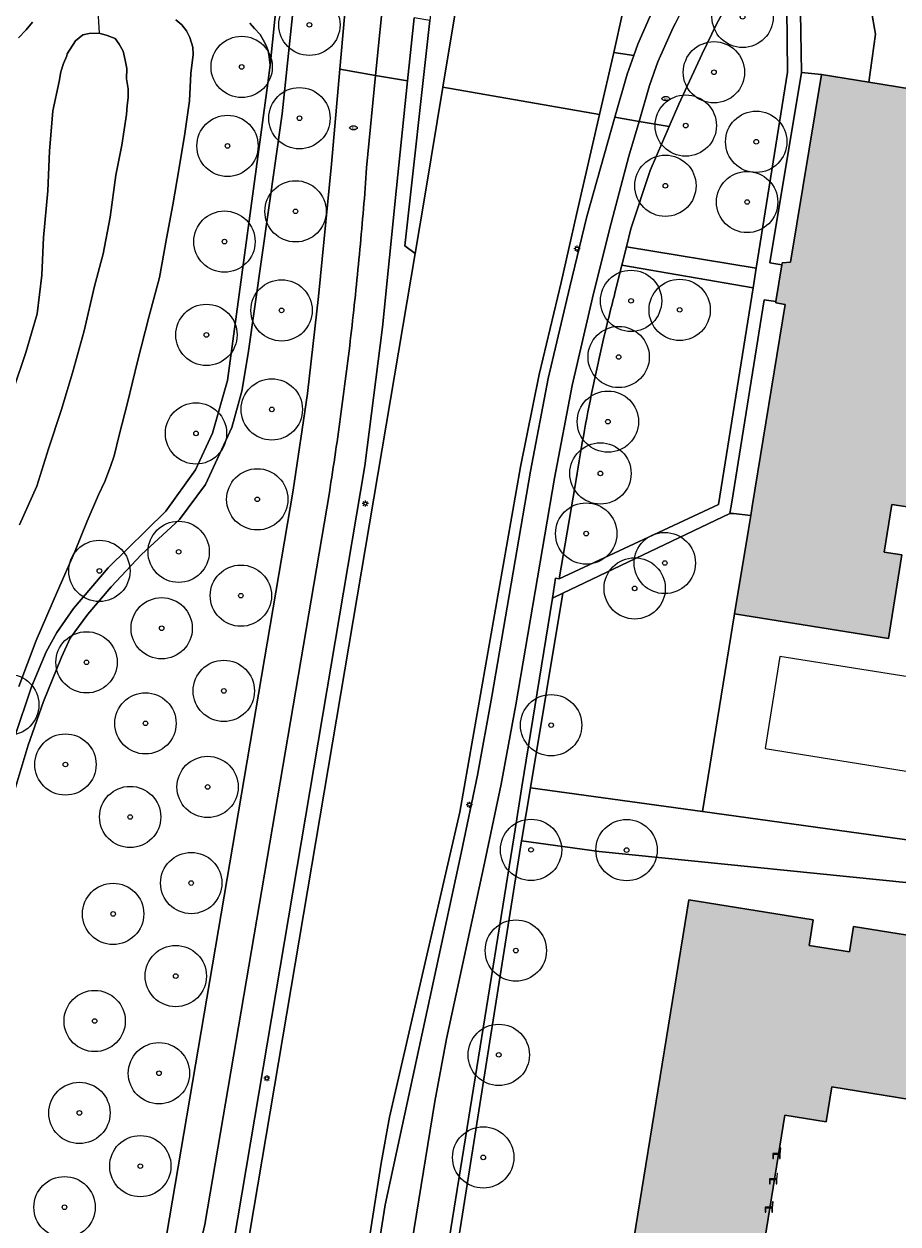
# Model space of a CAD drawing. Header units: metres. Extents: x 187482 to 189800, y 333582 to 335019.
# Tile 193 of 256: x 189253 to 189325, y 334227 to 334325. Entities that reach past the tile are written whole.
import ezdxf
from ezdxf.enums import TextEntityAlignment as Align

# ---------------------------------------------------------------- set-up
doc = ezdxf.new("R2010")
doc.units = ezdxf.units.M
doc.layers.get('0').update_dxf_attribs({"color": 252, "lineweight": 18})
for name, color, linetype, lineweight in [('B-WE-GR-BEPLANTING_CULTUUR_HEESTERS-GV', 252, 'Continuous', 18), ('B-WE-GR-BEPLANTING_CULTUUR_ROOS-GV', 252, 'Continuous', 18), ('B-WE-GR-BOOM-S', 252, 'Continuous', 18), ('B-WE-IE-MEUBILAIR-S', 252, 'Continuous', 18), ('B-WE-IE-MEUBILAIR_WEGMEUBILAIR-S', 252, 'Continuous', 18), ('B-WE-KW-KUNSTWERK_DUIKER-G', 252, 'Continuous', 18), ('B-WE-OG-BEBOUWING-GV', 252, 'Continuous', 18), ('B-WE-OG-BEBOUWING_LUIFEL-GV', 252, 'Continuous', 18), ('B-WE-OG-TERREIN_BEGROEID-GV', 252, 'Continuous', 18), ('B-WE-OG-TERREIN_OEVER-GV', 252, 'Continuous', 18), ('B-WE-OG-WATER_GREPPEL-GV', 252, 'Continuous', 18), ('B-WE-OG-WEG-GV', 252, 'Continuous', 18), ('B-WE-VH-GESLOTENVERHARDING_ASFALT-GV', 252, 'Continuous', 18), ('B-WE-VH-HALFVERHARDING_GRIND-GV', 252, 'Continuous', 18), ('B-WE-VH-HALFVERHARDING_PUIN-GV', 252, 'Continuous', 18), ('B-WE-VH-OPENVERHARDING_TEGEL-GV', 252, 'Continuous', 18)]:
    doc.layers.add(name, color=color, linetype=linetype, lineweight=lineweight)
doc.layers.add('B-WE-OG-BEBOUWING-V', color=7, linetype='Continuous', lineweight=18, true_color=0xf0f0f0)
doc.styles.add('NLCS-ISO', font='NLCS-ISO.ttf')

# ---------------------------------------------------------------- blocks, each defined once
blk = doc.blocks.new('SIE-MEUBILAIR_PAAL_LICHTMAST-SO')
for points in [[(-0.62, 0), (-1, 0)], [(-0.71, 0.71), (-0.44, 0.44)], [(0, 1), (0, 0.62)], [(0.44, 0.44), (0.71, 0.71)], [(1, 0), (0.62, 0)], [(-0.71, -0.71), (-0.44, -0.44)], [(0, -0.62), (0, -1)], [(0.44, -0.44), (0.71, -0.71)]]:
    blk.add_lwpolyline(points)
blk.add_circle((0, 0), 0.5)
blk = doc.blocks.new('SIE-MEUBILAIR_PUT_BRANDKRAAN-SO')
blk.add_ellipse((0, 0), major_axis=(1.25, 0), ratio=0.54)
at = {"style": 'NLCS-ISO'}
blk.add_text('bk', height=0.75, dxfattribs=at).set_placement((0.03, 0), align=Align.MIDDLE_CENTER)
blk = doc.blocks.new('SIE-WEG_ZITBANK-SO')
at = {"color": 0, "linetype": 'ByBlock', "lineweight": 18}
blk.add_lwpolyline([(-0.91, -1.63), (-0.91, -0.2), (1.09, -0.2), (1.09, -1.63), (1.29, -1.63), (1.29, -0.21), (1.54, 1.78), (1.33, 1.78), (1.11, 0), (-1.11, 0), (-1.11, -1.63)], close=True, dxfattribs=at)
blk = doc.blocks.new('SGR-BOOM_GBKN-SO')
at = {"color": 0, "linetype": 'ByBlock', "lineweight": 18}
for radius in [2, 0.15]:
    blk.add_circle((0, 0), radius, dxfattribs=at)

msp = doc.modelspace()

# ---------------------------------------------------------------- hatches: boundary and pattern name
at = {"layer": 'B-WE-OG-BEBOUWING-V'}
h = msp.add_hatch(color=256, dxfattribs=at)
h.dxf.hatch_style = 1
h.paths.add_polyline_path([(189387.776, 334312.021), (189339.05, 334319.928), (189338.454, 334316.425), (189333.742, 334317.156), (189329.214, 334317.859), (189329.383, 334318.844), (189322.196, 334320.008), (189318.322, 334320.636), (189315.796, 334305.313), (189315.119, 334305.27), (189315.093, 334305.109), (189314.619, 334302.124), (189314.6, 334302.005), (189315.361, 334301.876), (189312.674, 334285.373), (189312.558, 334284.664), (189312.371, 334283.515), (189311.25, 334276.631), (189323.81, 334274.624), (189324.899, 334281.438), (189323.447, 334281.67), (189324.067, 334285.551), (189325.519, 334285.319), (189325.984, 334288.232), (189333.736, 334286.994), (189336.101, 334301.806), (189384.882, 334293.998), (189384.983, 334294.626), (189385.999, 334300.955)], flags=17)
h = msp.add_hatch(color=256, dxfattribs=at)
h.dxf.hatch_style = 1
h.paths.add_polyline_path([(189325.523, 334190.659), (189311.282, 334197), (189311.724, 334199.736), (189312.131, 334202.252), (189312.842, 334202.137), (189313.052, 334203.43), (189313.348, 334203.382), (189313.503, 334204.338), (189314.066, 334207.811), (189314.132, 334208.219), (189310.973, 334208.731), (189313.124, 334222.005), (189313.509, 334224.38), (189313.513, 334224.404), (189313.572, 334224.767), (189315.349, 334235.729), (189318.705, 334235.185), (189319.166, 334238.028), (189344.966, 334233.846), (189347.323, 334233.465), (189346.744, 334229.893), (189360.115, 334227.726), (189360.855, 334232.293), (189360.569, 334232.339), (189360.844, 334234.044), (189361.121, 334233.999), (189362.817, 334244.326), (189327.557, 334250.041), (189320.952, 334251.112), (189320.616, 334249.039), (189317.319, 334249.573), (189317.655, 334251.646), (189307.507, 334253.289), (189300.857, 334212.208), (189300.593, 334210.578), (189300.198, 334210.616), (189300.149, 334210.334), (189300.099, 334210.052), (189299.532, 334206.817), (189299.475, 334206.491), (189299.356, 334205.812), (189299.851, 334205.733), (189299.538, 334203.783), (189298.88, 334199.679), (189293.213, 334200.588), (189291.709, 334191.198), (189291.069, 334187.207), (189300.92, 334185.604), (189301.307, 334185.541), (189301.702, 334187.969), (189301.485, 334188.005), (189301.827, 334190.107), (189303.815, 334189.783), (189303.775, 334189.534), (189305.859, 334188.472), (189311.003, 334185.852), (189320.772, 334180.876), (189320.055, 334179.468), (189320.518, 334179.232), (189320.377, 334178.956), (189338.797, 334169.568), (189338.902, 334169.515), (189339.129, 334169.96), (189339.423, 334169.81), (189347.151, 334184.958), (189337.496, 334189.875), (189337.412, 334189.918), (189335.522, 334186.207)], flags=17)

# ---------------------------------------------------------------- linework, layer by layer
at = {"layer": 'B-WE-GR-BEPLANTING_CULTUUR_HEESTERS-GV', "flags": 128}
for points in [[(189301.396, 334322.435), (189303.024, 334322.194), (189303.347, 334323.101), (189304.329, 334325.339), (189305.28, 334327.12), (189307.769, 334331.567), (189303.664, 334332.614), (189303.61, 334332.421)], [(189316.691, 334320.808), (189318.322, 334320.636), (189322.196, 334320.008), (189322.736, 334323.931), (189322.392, 334325.943), (189320.822, 334326.826), (189318.908, 334327.17), (189316.584, 334327.364)], [(189303.024, 334322.194), (189301.396, 334322.435), (189300.233, 334317.372), (189298.361, 334309.22), (189297.095, 334303.675), (189295.309, 334296.17), (189293.771, 334288.611), (189288.831, 334260.437), (189283.09, 334235.549), (189282.407, 334231.806), (189278.38, 334206.211), (189277.559, 334201.196), (189278.41, 334201.033), (189282.755, 334228.4), (189288.936, 334257.093), (189290.274, 334263.469), (189291.433, 334269.88), (189294.602, 334288.281), (189296.035, 334295.837), (189297.808, 334303.321), (189299.195, 334309.057), (189301.486, 334317.153), (189302.481, 334320.669)], [(189318.322, 334320.636), (189316.691, 334320.808), (189314.116, 334305.278), (189315.093, 334305.109), (189315.119, 334305.27), (189315.796, 334305.313)], [(189311.007, 334285.744), (189310.857, 334284.813), (189311.169, 334284.813), (189312.558, 334284.664), (189312.674, 334285.373), (189315.361, 334301.876), (189314.6, 334302.005), (189314.619, 334302.124), (189313.667, 334302.254)], [(189311.25, 334276.631), (189312.371, 334283.515), (189312.558, 334284.664), (189311.169, 334284.813), (189310.857, 334284.813), (189297.246, 334278.32), (189294.597, 334262.428), (189308.621, 334260.486)], [(189296.38, 334277.907), (189293.902, 334262.51), (189293.258, 334258.508), (189285.846, 334212.441), (189285.844, 334212.431), (189286.588, 334212.322), (189287.813, 334219.976), (189289.037, 334227.63), (189293.875, 334258.091), (189293.898, 334258.237), (189294.597, 334262.428), (189297.246, 334278.32)], [(189293.875, 334258.091), (189300.195, 334257.236), (189328.165, 334254.405), (189328.83, 334257.687), (189308.621, 334260.486), (189294.597, 334262.428), (189293.898, 334258.237)]]:
    msp.add_lwpolyline(points, close=True, dxfattribs=at)
for points in [[(189285.106, 334325.273), (189284.573, 334320.11), (189283.675, 334311.392), (189282.518, 334300.028), (189281.094, 334288.695), (189270.375, 334225.236), (189268.682, 334220.041), (189267.225, 334216.31), (189265.969, 334212.751), (189265.339, 334210.503), (189266.724, 334210.151)], [(189270.563, 334221.124), (189271.342, 334224.076), (189285.18, 334306.037), (189284.351, 334306.647), (189286.382, 334325.052), (189285.106, 334325.273)]]:
    msp.add_lwpolyline(points, dxfattribs=at)
at = {"layer": 'B-WE-GR-BEPLANTING_CULTUUR_ROOS-GV', "flags": 128}
msp.add_lwpolyline([(189287.48, 334335.001), (189286.382, 334325.052), (189284.351, 334306.647), (189285.18, 334306.037), (189286.022, 334311.026), (189287.451, 334319.607), (189289.933, 334334.511)], close=True, dxfattribs=at)
at = {"layer": 'B-WE-KW-KUNSTWERK_DUIKER-G', "flags": 128}
msp.add_lwpolyline([(189259.279, 334326.293), (189259.407, 334324.011)], dxfattribs=at)
at = {"layer": 'B-WE-OG-BEBOUWING-GV', "flags": 128}
for points in [[(189329.383, 334318.844), (189322.196, 334320.008), (189318.322, 334320.636), (189315.796, 334305.313), (189315.119, 334305.27), (189315.093, 334305.109), (189314.619, 334302.124), (189314.6, 334302.005), (189315.361, 334301.876), (189312.674, 334285.373), (189312.558, 334284.664), (189312.371, 334283.515), (189311.25, 334276.631), (189323.81, 334274.624), (189324.899, 334281.438), (189323.447, 334281.67), (189324.067, 334285.551), (189325.519, 334285.319)], [(189327.557, 334250.041), (189320.952, 334251.112), (189320.616, 334249.039), (189317.319, 334249.573), (189317.655, 334251.646), (189307.507, 334253.289), (189300.857, 334212.208)], [(189325.523, 334190.659), (189311.282, 334197), (189311.724, 334199.736), (189312.131, 334202.252), (189312.842, 334202.137), (189313.052, 334203.43), (189313.348, 334203.382), (189313.503, 334204.338), (189314.066, 334207.811), (189314.132, 334208.219), (189310.973, 334208.731), (189313.124, 334222.005), (189313.509, 334224.38), (189313.513, 334224.404), (189313.572, 334224.767), (189315.349, 334235.729), (189318.705, 334235.185), (189319.166, 334238.028), (189344.966, 334233.846)]]:
    msp.add_lwpolyline(points, dxfattribs=at)
at = {"layer": 'B-WE-OG-BEBOUWING_LUIFEL-GV', "flags": 128}
msp.add_lwpolyline([(189327.127, 334271.201), (189314.931, 334273.146), (189313.735, 334265.644), (189325.911, 334263.689)], close=True, dxfattribs=at)
at = {"layer": 'B-WE-OG-TERREIN_BEGROEID-GV', "flags": 128}
for points in [[(189277.283, 334345.408), (189274.33, 334317.44), (189271.578, 334297.862), (189271.055, 334294.805), (189270.222, 334291.832), (189268.093, 334287.181), (189265.972, 334284.334), (189262.853, 334281.477), (189260.4, 334278.84), (189258.493, 334276.603), (189257.053, 334274.642), (189256.333, 334273.078), (189254.883, 334269.47), (189253.628, 334265.919), (189250.986, 334257.212), (189248.98, 334250.177), (189245.889, 334241.971), (189242.357, 334234.121), (189238.541, 334227.204), (189239.385, 334226.533)], [(189305.901, 334316.381), (189304.371, 334312.804), (189302.789, 334308.053), (189302.419, 334306.566), (189313.008, 334304.825), (189315.557, 334320.834), (189315.434, 334333.874)], [(189313.656, 334331.916), (189309.782, 334324.743), (189308.594, 334322.334), (189306.691, 334318.227), (189305.901, 334316.381)], [(189275.248, 334286.732), (189276.419, 334294.615), (189277.299, 334302.535), (189278.362, 334313.33), (189279.046, 334321.076), (189279.694, 334328.405)], [(189298.233, 334287.093), (189296.936, 334279.491), (189309.937, 334285.537), (189312.754, 334303.232), (189302.05, 334305.083)], [(189302.05, 334305.083), (189301.538, 334303.028)], [(189259.245, 334201.407), (189257.788, 334201.654), (189258.797, 334206.92), (189259.993, 334206.745), (189260.625, 334209.179), (189261.005, 334210.506), (189262.251, 334214.486), (189263.649, 334218.415), (189265.148, 334227.336), (189275.248, 334286.732)], [(189328.165, 334254.405), (189300.195, 334257.236), (189293.875, 334258.091), (189289.037, 334227.63), (189287.813, 334219.976)], [(189300.857, 334212.208), (189307.507, 334253.289), (189317.655, 334251.646), (189317.319, 334249.573), (189320.616, 334249.039), (189320.952, 334251.112), (189327.557, 334250.041)]]:
    msp.add_lwpolyline(points, dxfattribs=at)
msp.add_lwpolyline([(189335.593, 334328.667), (189336.322, 334328.554), (189337.593, 334335.918), (189331.89, 334335.781), (189321.85, 334335.131), (189318.69, 334334.805), (189316.478, 334333.829), (189316.584, 334327.364), (189318.908, 334327.17), (189320.822, 334326.826), (189322.392, 334325.943), (189322.736, 334323.931), (189322.196, 334320.008), (189329.383, 334318.844), (189331.184, 334329.345)], close=True, dxfattribs=at)
at = {"layer": 'B-WE-OG-TERREIN_BEGROEID-GV'}
for points in [[(189301.538, 334303.028, 0.006137), (189300.56, 334299.077)], [(189300.56, 334299.077, 0.006316), (189299.683, 334295.103)], [(189299.683, 334295.103, 0.006551), (189298.907, 334291.107)], [(189298.907, 334291.107, 0.006462), (189298.233, 334287.093)]]:
    msp.add_lwpolyline(points, format="xyb", dxfattribs=at)
at = {"layer": 'B-WE-OG-TERREIN_OEVER-GV', "flags": 128}
for points in [[(189253.969, 334324.905), (189253.461, 334324.288), (189252.825, 334323.639)], [(189252.856, 334270.71), (189254.28, 334274.462), (189256.001, 334278.487), (189257.397, 334281.627), (189258.44, 334284.184), (189259.356, 334286.326), (189259.873, 334287.431), (189260.329, 334288.658), (189260.63, 334289.523), (189261.037, 334291.194), (189261.727, 334293.857), (189262.535, 334297.215), (189263.468, 334300.825), (189264.327, 334304.076), (189264.91, 334307.251), (189265.415, 334309.994), (189265.935, 334313.027), (189266.388, 334315.81), (189266.783, 334318.498), (189266.899, 334320.706), (189267.073, 334322.268), (189267.065, 334322.876), (189266.798, 334323.653), (189266.524, 334324.209), (189266.164, 334324.69), (189265.676, 334325.109)], [(189252.413, 334294.951), (189253.435, 334297.966), (189254.349, 334301.108), (189254.735, 334304.258), (189254.861, 334307.331), (189255.23, 334311.136), (189255.361, 334314.39), (189255.621, 334317.67), (189256.159, 334320.067), (189256.294, 334320.857), (189256.502, 334321.548), (189256.763, 334322.162), (189256.81, 334322.323), (189257.486, 334323.378), (189258.067, 334323.886), (189258.608, 334323.974), (189259.407, 334324.011), (189260.059, 334323.829), (189260.715, 334323.567), (189261.036, 334323.118), (189261.367, 334322.548), (189261.542, 334321.798), (189261.677, 334321.134), (189261.639, 334320.283), (189261.774, 334319.461), (189261.783, 334318.731), (189261.703, 334318.12), (189261.629, 334317.362), (189261.27, 334314.877), (189260.758, 334312.412), (189260.301, 334308.992), (189259.734, 334306.003), (189259.032, 334303.37), (189258.179, 334299.73), (189257.223, 334296.304), (189256.302, 334293.207), (189255.287, 334290.083), (189254.32, 334287.039), (189252.918, 334283.9)]]:
    msp.add_lwpolyline(points, dxfattribs=at)
at = {"layer": 'B-WE-OG-WATER_GREPPEL-GV', "flags": 128}
msp.add_lwpolyline([(189252.918, 334283.9), (189254.32, 334287.039), (189255.287, 334290.083), (189256.302, 334293.207), (189257.223, 334296.304), (189258.179, 334299.73), (189259.032, 334303.37), (189259.734, 334306.003), (189260.301, 334308.992), (189260.758, 334312.412), (189261.27, 334314.877), (189261.629, 334317.362), (189261.703, 334318.12), (189261.783, 334318.731), (189261.774, 334319.461), (189261.639, 334320.283), (189261.677, 334321.134), (189261.542, 334321.798), (189261.367, 334322.548), (189261.036, 334323.118), (189260.715, 334323.567), (189260.059, 334323.829), (189259.407, 334324.011), (189258.608, 334323.974), (189258.067, 334323.886), (189257.486, 334323.378), (189256.81, 334322.323), (189256.763, 334322.162), (189256.502, 334321.548), (189256.294, 334320.857), (189256.159, 334320.067), (189255.621, 334317.67), (189255.361, 334314.39), (189255.23, 334311.136), (189254.861, 334307.331), (189254.735, 334304.258), (189254.349, 334301.108), (189253.435, 334297.966), (189252.413, 334294.951)], dxfattribs=at)
at = {"layer": 'B-WE-OG-WEG-GV', "flags": 128}
for points in [[(189252.516, 334266.542), (189253.882, 334270.665), (189255.08, 334273.522), (189255.954, 334275.096), (189257.315, 334277.067), (189260.143, 334280.372), (189264.839, 334285.01), (189267.279, 334288.383), (189268.666, 334291.383), (189269.881, 334295.68), (189273.18, 334319.924), (189273.349, 334321.4), (189273.289, 334322.074), (189273.19, 334322.582), (189273.045, 334322.995), (189272.796, 334323.461), (189272.533, 334323.914), (189272.09, 334324.399), (189271.689, 334324.824)], [(189252.825, 334323.639), (189253.461, 334324.288), (189253.969, 334324.905)], [(189265.676, 334325.109), (189266.164, 334324.69), (189266.524, 334324.209), (189266.798, 334323.653), (189267.065, 334322.876), (189267.073, 334322.268), (189266.899, 334320.706), (189266.783, 334318.498), (189266.388, 334315.81), (189265.935, 334313.027), (189265.415, 334309.994), (189264.91, 334307.251), (189264.327, 334304.076), (189263.468, 334300.825), (189262.535, 334297.215), (189261.727, 334293.857), (189261.037, 334291.194), (189260.63, 334289.523), (189260.329, 334288.658), (189259.873, 334287.431), (189259.356, 334286.326), (189258.44, 334284.184), (189257.397, 334281.627), (189256.001, 334278.487), (189254.28, 334274.462), (189252.856, 334270.71)]]:
    msp.add_lwpolyline(points, dxfattribs=at)
at = {"layer": 'B-WE-VH-GESLOTENVERHARDING_ASFALT-GV', "flags": 128}
for points in [[(189290.385, 334337.237), (189289.933, 334334.511), (189287.451, 334319.607), (189300.233, 334317.372), (189301.396, 334322.435), (189303.61, 334332.421), (189303.664, 334332.614), (189304.517, 334335.675), (189304.536, 334335.743), (189305.172, 334337.866), (189304.676, 334338.062), (189311.305, 334366.19)], [(189273.501, 334184.72), (189273.942, 334184.598), (189274.026, 334185.371), (189274.434, 334187.019), (189275.611, 334191.425), (189277.165, 334198.786), (189277.559, 334201.196), (189278.38, 334206.211), (189282.407, 334231.806), (189283.09, 334235.549), (189288.831, 334260.437), (189293.771, 334288.611), (189295.309, 334296.17), (189297.095, 334303.675), (189298.361, 334309.22), (189300.233, 334317.372), (189287.451, 334319.607), (189286.022, 334311.026), (189285.18, 334306.037), (189271.342, 334224.076), (189267.251, 334200.155)]]:
    msp.add_lwpolyline(points, dxfattribs=at)
at = {"layer": 'B-WE-VH-HALFVERHARDING_GRIND-GV', "flags": 128}
for points in [[(189250.986, 334257.212), (189253.628, 334265.919), (189254.883, 334269.47), (189256.333, 334273.078), (189257.053, 334274.642), (189258.493, 334276.603), (189260.4, 334278.84), (189262.853, 334281.477), (189265.972, 334284.334), (189268.093, 334287.181), (189270.222, 334291.832), (189271.055, 334294.805), (189271.578, 334297.862), (189274.33, 334317.44), (189277.283, 334345.408)], [(189274.345, 334331.07), (189273.349, 334321.4), (189273.18, 334319.924), (189269.881, 334295.68), (189268.666, 334291.383), (189267.279, 334288.383), (189264.839, 334285.01), (189260.143, 334280.372), (189257.315, 334277.067), (189255.954, 334275.096), (189255.08, 334273.522), (189253.882, 334270.665), (189252.516, 334266.542)]]:
    msp.add_lwpolyline(points, dxfattribs=at)
at = {"layer": 'B-WE-VH-HALFVERHARDING_PUIN-GV', "flags": 128}
msp.add_lwpolyline([(189271.689, 334324.824), (189272.09, 334324.399), (189272.533, 334323.914), (189272.796, 334323.461), (189273.045, 334322.995), (189273.19, 334322.582), (189273.289, 334322.074), (189273.349, 334321.4), (189274.345, 334331.07)], dxfattribs=at)
at = {"layer": 'B-WE-VH-OPENVERHARDING_TEGEL-GV', "flags": 128}
for points in [[(189283.223, 334472.645), (189285.968, 334465.394), (189288.215, 334458.773), (189290.665, 334449.942), (189292.079, 334443.201), (189293.419, 334434.478), (189294.062, 334427.291), (189294.28, 334421.854), (189294.223, 334415.181), (189293.657, 334405.228), (189292.967, 334399.403), (189291.094, 334388.088), (189289.963, 334382.776), (189288.382, 334375.948), (189286.726, 334369.401), (189284.504, 334359.524), (189282.783, 334350.805), (189281.856, 334345.444), (189280.39, 334334.61), (189279.694, 334328.405), (189279.046, 334321.076)], [(189279.046, 334321.076), (189281.965, 334320.566), (189282.676, 334327.884), (189284.025, 334339.354), (189284.855, 334345.128), (189285.685, 334349.956), (189287.494, 334359.007), (189289.596, 334368.51), (189291.217, 334374.964), (189292.888, 334382.084), (189294.02, 334387.513), (189295.886, 334398.707), (189296.584, 334405.176), (189297.153, 334413.927), (189297.231, 334422.035), (189297.021, 334427.216), (189296.314, 334435.027), (189295.4, 334441.536), (189293.322, 334451.743), (189291.454, 334458.514), (189288.506, 334467.228), (189287.423, 334470.052), (189287.373, 334470.142), (189287.322, 334470.231)], [(189310.857, 334284.813), (189311.007, 334285.744), (189313.667, 334302.254), (189314.619, 334302.124), (189315.093, 334305.109), (189314.116, 334305.278), (189316.691, 334320.808), (189316.584, 334327.364), (189316.478, 334333.829), (189316.467, 334334.525)], [(189315.434, 334333.874), (189315.557, 334320.834), (189313.008, 334304.825), (189312.754, 334303.232), (189309.937, 334285.537), (189296.936, 334279.491), (189296.644, 334279.536), (189296.38, 334277.907), (189297.246, 334278.32), (189310.857, 334284.813)], [(189309.078, 334329.778), (189309.535, 334330.557), (189307.826, 334331.561), (189307.769, 334331.567), (189305.28, 334327.12), (189304.329, 334325.339), (189303.347, 334323.101), (189303.024, 334322.194)], [(189303.452, 334316.809), (189305.901, 334316.381), (189306.691, 334318.227), (189308.594, 334322.334), (189309.782, 334324.743), (189313.656, 334331.916), (189310.34, 334331.931), (189309.535, 334330.557), (189309.078, 334329.778)], [(189282.676, 334327.884), (189281.965, 334320.566), (189284.573, 334320.11), (189285.106, 334325.273)], [(189303.024, 334322.194), (189302.481, 334320.669), (189301.486, 334317.153), (189303.452, 334316.809), (189304.316, 334319.746), (189304.996, 334321.663), (189306.243, 334324.485)], [(189306.243, 334324.485), (189304.996, 334321.663), (189304.316, 334319.746), (189303.452, 334316.809)], [(189281.232, 334313.016), (189281.965, 334320.566), (189279.046, 334321.076), (189278.362, 334313.33), (189277.299, 334302.535), (189276.419, 334294.615), (189275.248, 334286.732), (189265.148, 334227.336), (189263.649, 334218.415), (189262.251, 334214.486), (189261.005, 334210.506), (189260.625, 334209.179), (189259.993, 334206.745), (189258.797, 334206.92), (189257.788, 334201.654), (189259.245, 334201.407)], [(189255.106, 334181.664), (189253.448, 334178.898), (189255.854, 334177.809), (189256.591, 334178.951), (189257.704, 334181.091), (189258.945, 334183.89), (189261.117, 334189.971), (189262.25, 334195.252), (189264.601, 334207.606), (189264.95, 334209.117), (189265.339, 334210.503), (189265.969, 334212.751), (189267.225, 334216.31), (189268.682, 334220.041), (189270.375, 334225.236), (189281.094, 334288.695), (189282.518, 334300.028), (189283.675, 334311.392), (189284.573, 334320.11), (189281.965, 334320.566), (189281.232, 334313.016)], [(189301.538, 334303.028), (189302.05, 334305.083), (189302.419, 334306.566), (189302.789, 334308.053), (189304.371, 334312.804), (189305.901, 334316.381), (189303.452, 334316.809), (189302.619, 334313.975), (189301.175, 334308.499), (189299.729, 334302.758), (189297.994, 334295.266), (189296.564, 334287.709), (189293.393, 334269.207), (189292.199, 334262.725), (189290.844, 334256.275), (189287.744, 334241.95), (189286.796, 334236.822), (189281.539, 334204.576), (189280.415, 334196.919), (189279.324, 334189.09), (189278.256, 334178.474)], [(189281.539, 334204.576), (189286.796, 334236.822), (189287.744, 334241.95), (189290.844, 334256.275), (189292.199, 334262.725), (189293.393, 334269.207), (189296.564, 334287.709), (189297.994, 334295.266), (189299.729, 334302.758), (189301.175, 334308.499), (189302.619, 334313.975), (189303.452, 334316.809), (189301.486, 334317.153), (189299.195, 334309.057), (189297.808, 334303.321), (189296.035, 334295.837), (189294.602, 334288.281), (189291.433, 334269.88), (189290.274, 334263.469), (189288.936, 334257.093), (189282.755, 334228.4), (189278.41, 334201.033)], [(189278.192, 334286.536), (189268.029, 334226.806), (189267.214, 334223.293), (189266.232, 334219.823), (189265.969, 334218.974)], [(189265.969, 334218.974), (189266.232, 334219.823), (189267.214, 334223.293), (189268.029, 334226.806), (189278.192, 334286.536)], [(189281.137, 334177.481), (189282.211, 334188.568), (189283.325, 334196.49), (189285.251, 334208.735), (189285.263, 334208.81), (189285.279, 334208.907), (189285.831, 334212.348), (189285.844, 334212.431), (189285.846, 334212.441), (189293.258, 334258.508), (189293.902, 334262.51), (189296.38, 334277.907), (189296.644, 334279.536), (189296.936, 334279.491), (189298.233, 334287.093)], [(189325.519, 334285.319), (189324.067, 334285.551), (189323.447, 334281.67), (189324.899, 334281.438), (189323.81, 334274.624), (189311.25, 334276.631), (189308.621, 334260.486), (189328.83, 334257.687)], [(189344.966, 334233.846), (189319.166, 334238.028), (189318.705, 334235.185), (189315.349, 334235.729), (189313.572, 334224.767), (189313.513, 334224.404), (189316.712, 334223.876), (189316.269, 334221.438), (189315.209, 334214.198), (189316.378, 334211.968), (189319.851, 334210.071), (189338.71, 334200.432)]]:
    msp.add_lwpolyline(points, dxfattribs=at)
at = {"layer": 'B-WE-VH-OPENVERHARDING_TEGEL-GV'}
for points in [[(189309.078, 334329.778, 0.011865), (189306.243, 334324.485)], [(189306.243, 334324.485, -0.011865), (189309.078, 334329.778)], [(189281.232, 334313.016, -0.005419), (189280.682, 334306.373)], [(189280.682, 334306.373, 0.005419), (189281.232, 334313.016)], [(189280.682, 334306.373, -0.005419), (189279.992, 334299.744)], [(189279.992, 334299.744, 0.005419), (189280.682, 334306.373)], [(189300.56, 334299.077, -0.006137), (189301.538, 334303.028)], [(189279.992, 334299.744, -0.005136), (189279.162, 334293.13)], [(189279.162, 334293.13, 0.005136), (189279.992, 334299.744)], [(189299.683, 334295.103, -0.006316), (189300.56, 334299.077)], [(189298.907, 334291.107, -0.006551), (189299.683, 334295.103)], [(189279.162, 334293.13, -0.005134), (189278.192, 334286.536)], [(189278.192, 334286.536, 0.005134), (189279.162, 334293.13)], [(189298.233, 334287.093, -0.006462), (189298.907, 334291.107)]]:
    msp.add_lwpolyline(points, format="xyb", dxfattribs=at)
at = {"layer": 'B-WE-VH-OPENVERHARDING_TEGEL-GV', "flags": 128}
msp.add_lwpolyline([(189302.419, 334306.566), (189302.05, 334305.083), (189312.754, 334303.232), (189313.008, 334304.825)], close=True, dxfattribs=at)

# ---------------------------------------------------------------- block references
at = {"layer": 'B-WE-GR-BOOM-S', "xscale": 1.25, "yscale": 1.25, "zscale": 1.25}
for p in [(189311.9, 334325.34), (189276.56, 334324.69), (189271.036, 334321.257), (189309.56, 334320.82), (189275.75, 334317.07), (189307.26, 334316.47), (189269.88, 334314.81), (189313.011, 334315.148), (189305.6, 334311.56), (189275.43, 334309.471), (189312.269, 334310.232), (189269.633, 334307.001), (189302.8, 334302.166), (189274.29, 334301.39), (189306.765, 334301.431), (189268.16, 334299.39), (189301.79, 334297.586), (189273.494, 334293.307), (189300.91, 334292.31), (189267.31, 334291.35), (189300.302, 334288.084), (189272.31, 334285.97), (189299.139, 334283.178), (189265.896, 334281.687), (189259.43, 334280.13), (189305.551, 334280.773), (189270.97, 334278.11), (189303.093, 334278.703), (189264.51, 334275.45), (189258.38, 334272.67), (189269.58, 334270.34), (189251.99, 334269.21), (189263.19, 334267.69), (189296.28, 334267.54), (189256.66, 334264.332), (189268.26, 334262.5), (189261.94, 334260.05), (189294.641, 334257.366), (189302.433, 334257.347), (189266.92, 334254.66), (189260.55, 334252.14), (189293.4, 334249.15), (189265.66, 334247.07), (189259.043, 334243.401), (189292.006, 334240.638), (189264.29, 334239.14), (189257.8, 334235.9), (189290.74, 334232.27), (189262.768, 334231.558), (189256.585, 334228.206)]:
    msp.add_blockref('SGR-BOOM_GBKN-SO', p, dxfattribs=at)
at = {"layer": 'B-WE-IE-MEUBILAIR-S', "xscale": 0.25, "yscale": 0.25, "zscale": 0.25}
for name, p in [('SIE-MEUBILAIR_PUT_BRANDKRAAN-SO', (189305.634, 334318.674)), ('SIE-MEUBILAIR_PUT_BRANDKRAAN-SO', (189280.158, 334316.284)), ('SIE-MEUBILAIR_PAAL_LICHTMAST-SO', (189298.386, 334306.423)), ('SIE-MEUBILAIR_PAAL_LICHTMAST-SO', (189281.121, 334285.625)), ('SIE-MEUBILAIR_PAAL_LICHTMAST-SO', (189289.607, 334261.049)), ('SIE-MEUBILAIR_PAAL_LICHTMAST-SO', (189273.09, 334238.729))]:
    msp.add_blockref(name, p, dxfattribs=at)
at = {"layer": 'B-WE-IE-MEUBILAIR_WEGMEUBILAIR-S', "xscale": 0.25, "yscale": 0.25, "zscale": 0.25}
for p in [(189314.639, 334232.58), (189314.374, 334230.525), (189314.009, 334228.211)]:
    msp.add_blockref('SIE-WEG_ZITBANK-SO', p, dxfattribs=at)

doc.saveas('drawing.dxf')
